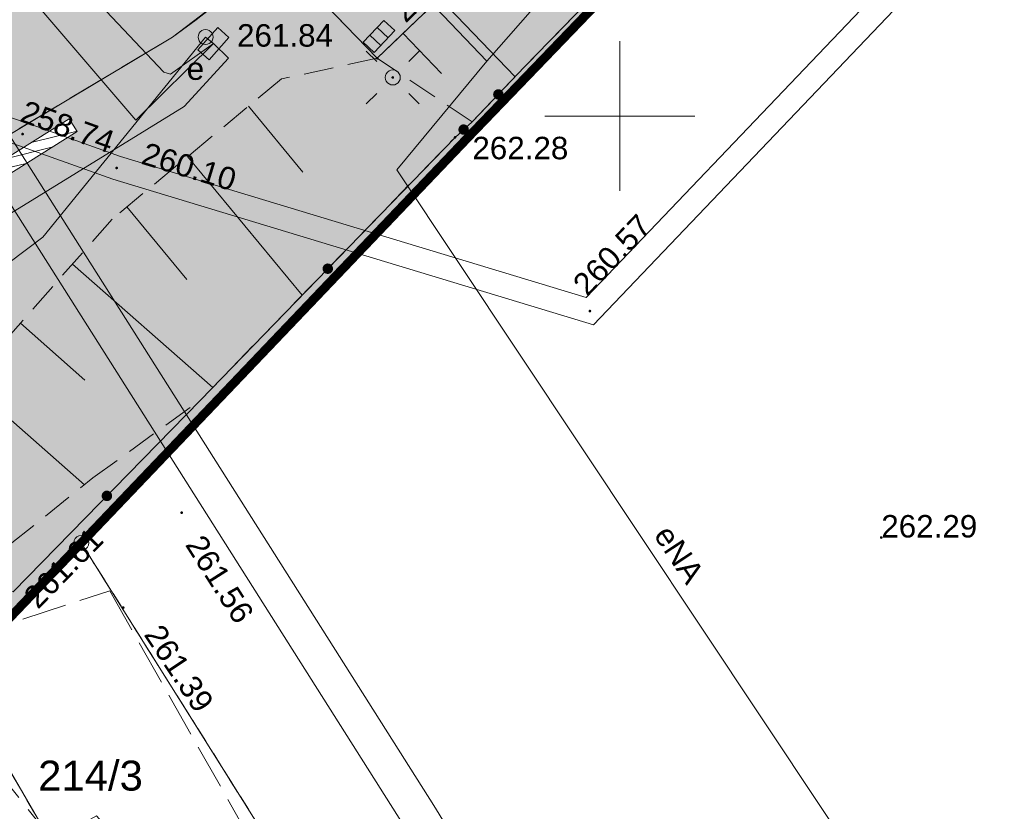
# Model space of a CAD drawing. Header units: metres. Extents: x 7427040 to 7427559, y 5541084 to 5541580.
# Tile 27 of 97: x 7427330 to 7427363, y 5541227 to 5541253. Entities that reach past the tile are written whole.
import ezdxf
from ezdxf.enums import TextEntityAlignment as Align

# ---------------------------------------------------------------- set-up
doc = ezdxf.new("R2010")
doc.units = ezdxf.units.M
doc.header["$MEASUREMENT"] = 0
for name, pattern in [('DASHED2', [0.375, 0.25, -0.125]), ('PRZER1-1', [1, 0.5, -0.5]), ('PRZER2-1', [1.5, 1, -0.5]), ('PRZER3-1', [2, 1.5, -0.5])]:
    doc.linetypes.add(name, pattern=pattern)
doc.layers.get('0').update_dxf_attribs({"color": 4})
for name, color, linetype, lineweight in [('_PZT_NAWIERZCHNIE_L', 7, 'Continuous', 13), ('A_granica terenu do wniosku o ULICP', 151, 'DASHED2', 40), ('A_mur oporowy', 2, 'Continuous', 13), ('E_gn_typ', 1, 'Continuous', 30), ('GEPPGD', 7, 'Continuous', 13), ('GESDZI', 7, 'Continuous', 13), ('GESDZI_O', 7, 'Continuous', 13), ('GESUZY', 96, 'Continuous', 13), ('GSLDSO', 7, 'Continuous', 13), ('GSLIPS', 7, 'Continuous', 30), ('GSLKOG', 7, 'Continuous', 30), ('GSLKRW', 7, 'Continuous', 30), ('GSPWPS', 7, 'Continuous', 13), ('GSPWPS_O', 7, 'Continuous', 13), ('GSSKOA', 7, 'Continuous', 13), ('GSSZSN', 7, 'Continuous', 13), ('GULEPR', 1, 'Continuous', 13), ('GULEPR_O', 1, 'Continuous', 13), ('GULWPR', 5, 'Continuous', 13), ('GUPELA', 7, 'Continuous', 13), ('GUPESE', 1, 'Continuous', 13), ('GUPESE_O', 1, 'Continuous', 13), ('GUPISN', 7, 'Continuous', 13), ('GUPKKS', 36, 'Continuous', 13), ('GUPPRZ', 7, 'Continuous', 13), ('GUPPRZ_O', 7, 'Continuous', 13), ('Ramka sekcyjna', 224, 'Continuous', 13)]:
    doc.layers.add(name, color=color, linetype=linetype, lineweight=lineweight)
doc.layers.add('A_chodniki_H', color=253, linetype='Continuous', lineweight=13, transparency=0.3)
doc.layers.add('A_tereny zielone', color=73, linetype='Continuous', lineweight=13, transparency=0.7)
doc.styles.add('Arial', font='arial.ttf')
doc.styles.add('GN_atrybuty', font='simplex.shx', dxfattribs={"width": 0.8})

# ---------------------------------------------------------------- blocks, each defined once
blk = doc.blocks.new('D_GEPPGD1_2')
at = {"lineweight": -2, "extrusion": (0, 0, -1)}
blk.add_hatch(color=0, dxfattribs=at).paths.add_polyline_path([(0, -0.045), (-0.013906, -0.042798), (-0.02645, -0.036406), (-0.036406, -0.02645), (-0.042798, -0.013906), (-0.045, 0), (-0.042798, 0.013906), (-0.036406, 0.02645), (-0.02645, 0.036406), (-0.013906, 0.042798), (0, 0.045), (0.013906, 0.042798), (0.02645, 0.036406), (0.036406, 0.02645), (0.042798, 0.013906), (0.045, 0), (0.042798, -0.013906), (0.036406, -0.02645), (0.02645, -0.036406), (0.013906, -0.042798)])
blk = doc.blocks.new('D_GEPPGD1_1')
at = {"color": 0, "lineweight": -2, "flags": 128}
blk.add_lwpolyline([(0, 0.25), (0.077254, 0.237764), (0.146946, 0.202254), (0.202254, 0.146946), (0.237764, 0.077254), (0.25, 0), (0.237764, -0.077254), (0.202254, -0.146946), (0.146946, -0.202254), (0.077254, -0.237764), (0, -0.25), (-0.077254, -0.237764), (-0.146946, -0.202254), (-0.202254, -0.146946), (-0.237764, -0.077254), (-0.25, 0), (-0.237764, 0.077254), (-0.202254, 0.146946), (-0.146946, 0.202254), (-0.077254, 0.237764), (0, 0.25)], close=True, dxfattribs=at)
blk = doc.blocks.new('D_GUPPRZ1')
at = {"lineweight": -2, "extrusion": (0, 0, -1)}
blk.add_hatch(color=0, dxfattribs=at).paths.add_polyline_path([(0, -0.045), (-0.011647, -0.043467), (-0.0225, -0.038971), (-0.03182, -0.03182), (-0.038971, -0.0225), (-0.043467, -0.011647), (-0.045, 0), (-0.043467, 0.011647), (-0.038971, 0.0225), (-0.03182, 0.03182), (-0.0225, 0.038971), (-0.011647, 0.043467), (0, 0.045), (0.011647, 0.043467), (0.0225, 0.038971), (0.03182, 0.03182), (0.038971, 0.0225), (0.043467, 0.011647), (0.045, 0), (0.043467, -0.011647), (0.038971, -0.0225), (0.03182, -0.03182), (0.0225, -0.038971), (0.011647, -0.043467)])
blk = doc.blocks.new('D_GUPESE1')
at = {"color": 0, "lineweight": -2, "flags": 128}
blk.add_lwpolyline([(-0.5, -0.25), (-0.5, 0.25), (0.5, 0.25), (0.5, -0.25), (-0.5, -0.25)], close=True, dxfattribs=at)
blk = doc.blocks.new('D_GUPKKS1')
at = {"color": 0, "lineweight": -2, "flags": 128}
blk.add_lwpolyline([(0.5, -0.25), (-0.5, -0.25), (-0.5, 0.25), (0.5, 0.25), (0.5, -0.25)], close=True, dxfattribs=at)
for points in [[(-0.175, -0.25), (-0.175, 0.25)], [(0.175, -0.25), (0.175, 0.25)]]:
    blk.add_lwpolyline(points, dxfattribs=at)
blk = doc.blocks.new('D_GSPWPS1')
at = {"lineweight": -2, "extrusion": (0, 0, -1)}
blk.add_hatch(color=0, dxfattribs=at).paths.add_polyline_path([(0, -0.045), (-0.011647, -0.043467), (-0.0225, -0.038971), (-0.03182, -0.03182), (-0.038971, -0.0225), (-0.043467, -0.011647), (-0.045, 0), (-0.043467, 0.011647), (-0.038971, 0.0225), (-0.03182, 0.03182), (-0.0225, 0.038971), (-0.011647, 0.043467), (0, 0.045), (0.011647, 0.043467), (0.0225, 0.038971), (0.03182, 0.03182), (0.038971, 0.0225), (0.043467, 0.011647), (0.045, 0), (0.043467, -0.011647), (0.038971, -0.0225), (0.03182, -0.03182), (0.0225, -0.038971), (0.011647, -0.043467)])
blk = doc.blocks.new('D_GUPISN1')
at = {"color": 0, "lineweight": -2, "flags": 128}
blk.add_lwpolyline([(0, 0.25), (0.064705, 0.241481), (0.125, 0.216506), (0.176777, 0.176777), (0.216506, 0.125), (0.241481, 0.064705), (0.25, 0), (0.241481, -0.064705), (0.216506, -0.125), (0.176777, -0.176777), (0.125, -0.216506), (0.064705, -0.241481), (0, -0.25), (-0.064705, -0.241481), (-0.125, -0.216506), (-0.176777, -0.176777), (-0.216506, -0.125), (-0.241481, -0.064705), (-0.25, 0), (-0.241481, 0.064705), (-0.216506, 0.125), (-0.176777, 0.176777), (-0.125, 0.216506), (-0.064705, 0.241481), (0, 0.25)], close=True, dxfattribs=at)
blk = doc.blocks.new('D_GUPELA2')
at = {"lineweight": -2}
blk.add_hatch(color=0, dxfattribs=at).paths.add_polyline_path([(0.002013, -0.044955), (-0.00982, -0.043916), (-0.020466, -0.040077), (-0.029541, -0.033946), (-0.036867, -0.025804), (-0.04187, -0.01649), (-0.04461, -0.005909), (-0.044532, 0.006476), (-0.041285, 0.017903), (-0.034764, 0.028574), (-0.024479, 0.03776), (-0.013449, 0.042943), (-0.001087, 0.044987), (0.011881, 0.043403), (0.021281, 0.03965), (0.030065, 0.033482), (0.038133, 0.023893), (0.043117, 0.012881), (0.044986, 0.001113), (0.044323, -0.007777), (0.040557, -0.019497), (0.033417, -0.030138), (0.024849, -0.037517), (0.013788, -0.042836)])
at = {"color": 0, "lineweight": -2, "flags": 128}
for points in [[(-0.883883, 0.883883), (-0.53033, 0.53033)], [(0.883883, 0.883883), (0.53033, 0.53033)], [(-0.883883, -0.883883), (-0.53033, -0.53033)], [(0.883883, -0.883883), (0.53033, -0.53033)]]:
    blk.add_lwpolyline(points, dxfattribs=at)
blk = doc.blocks.new('D_GUPELA1')
at = {"color": 0, "lineweight": -2, "flags": 128}
blk.add_lwpolyline([(0, 0.25), (0.064705, 0.241481), (0.125, 0.216506), (0.176777, 0.176777), (0.216506, 0.125), (0.241481, 0.064705), (0.25, 0), (0.241481, -0.064705), (0.216506, -0.125), (0.176777, -0.176777), (0.125, -0.216506), (0.064705, -0.241481), (0, -0.25), (-0.064705, -0.241481), (-0.125, -0.216506), (-0.176777, -0.176777), (-0.216506, -0.125), (-0.241481, -0.064705), (-0.25, 0), (-0.241481, 0.064705), (-0.216506, 0.125), (-0.176777, 0.176777), (-0.125, 0.216506), (-0.064705, 0.241481), (0, 0.25)], close=True, dxfattribs=at)
blk = doc.blocks.new('D_GSLDSO2')
at = {"color": 0, "lineweight": -2, "flags": 128}
blk.add_lwpolyline([(0, 0.25), (0, -0.25)], dxfattribs=at)
blk = doc.blocks.new('D_KOLO')
at = {"lineweight": -2, "extrusion": (0, 0, -1)}
blk.add_hatch(color=0, dxfattribs=at).paths.add_polyline_path([(0, -0.175), (-0.045293, -0.169037), (-0.0875, -0.151554), (-0.123744, -0.123744), (-0.151554, -0.0875), (-0.169037, -0.045293), (-0.175, 0), (-0.169037, 0.045293), (-0.151554, 0.0875), (-0.123744, 0.123744), (-0.0875, 0.151554), (-0.045293, 0.169037), (0, 0.175), (0.045293, 0.169037), (0.0875, 0.151554), (0.123744, 0.123744), (0.151554, 0.0875), (0.169037, 0.045293), (0.175, 0), (0.169037, -0.045293), (0.151554, -0.0875), (0.123744, -0.123744), (0.0875, -0.151554), (0.045293, -0.169037)])
blk = doc.blocks.new('SIT-G1 BOISKO')
at = {"layer": 'GESDZI', "color": 252, "linetype": 'Continuous', "lineweight": 13, "flags": 128}
for points in [[(7427365.33, 5541270.24), (7427360.53, 5541265.49), (7427345.01, 5541249.37), (7427332.02, 5541235.75), (7427327.9, 5541231.44), (7427324.78, 5541228.21), (7427320.15, 5541236.27), (7427305.53, 5541250.41), (7427281.57, 5541272.99), (7427247.55, 5541303.23), (7427241.97, 5541307.49), (7427230.33, 5541315.24)], [(7427356.406, 5541206.652), (7427349.99, 5541207.1), (7427332.02, 5541235.75), (7427345.01, 5541249.37), (7427360.53, 5541265.49), (7427368.93, 5541264.13), (7427378.25, 5541262.62), (7427394.29, 5541260.57), (7427405.887, 5541259.69)]]:
    blk.add_lwpolyline(points, dxfattribs=at)
for points in [[(7427327.9, 5541231.44), (7427332.02, 5541235.75), (7427349.99, 5541207.1), (7427341.49, 5541207.68), (7427329.2, 5541228.89), (7427327.9, 5541231.44)], [(7427324.78, 5541228.21), (7427327.9, 5541231.44), (7427329.2, 5541228.89), (7427341.49, 5541207.68), (7427335.43, 5541208.11), (7427324.78, 5541228.21)]]:
    blk.add_lwpolyline(points, close=True, dxfattribs=at)
at = {"layer": 'GESUZY', "color": 96, "linetype": 'PRZER1-1', "lineweight": 13}
for points in [[(7427324.78, 5541228.21), (7427320.15, 5541236.27), (7427305.53, 5541250.41), (7427281.57, 5541272.99), (7427273.39, 5541280.26), (7427354.64, 5541356.58), (7427358.58, 5541352.7), (7427361.29, 5541350.08), (7427363.62, 5541347.81), (7427366.52, 5541345.04), (7427374.21, 5541337.71), (7427378.19, 5541333.92), (7427396.7, 5541315.71), (7427402.05, 5541310.46), (7427383.24, 5541290.03), (7427367.48, 5541272.62), (7427365.33, 5541270.24), (7427360.53, 5541265.49), (7427345.01, 5541249.37), (7427332.02, 5541235.75), (7427327.9, 5541231.44), (7427324.78, 5541228.21)], [(7427349.99, 5541207.1), (7427341.49, 5541207.68), (7427329.2, 5541228.89), (7427327.9, 5541231.44), (7427332.02, 5541235.75), (7427349.99, 5541207.1)], [(7427327.9, 5541231.44), (7427329.2, 5541228.89), (7427341.49, 5541207.68), (7427335.43, 5541208.11), (7427324.78, 5541228.21), (7427327.9, 5541231.44)]]:
    blk.add_lwpolyline(points, close=True, dxfattribs=at)
blk.add_lwpolyline([(7427356.406, 5541206.652), (7427349.99, 5541207.1), (7427332.02, 5541235.75), (7427345.01, 5541249.37), (7427360.53, 5541265.49), (7427368.93, 5541264.13), (7427378.25, 5541262.62), (7427394.29, 5541260.57), (7427405.887, 5541259.69)], dxfattribs=at)
at = {"layer": 'GSLDSO', "color": 252, "linetype": 'Continuous', "lineweight": 13, "flags": 128}
for points in [[(7427326.352, 5541237.954), (7427322.013, 5541242.346), (7427326.796, 5541246.889), (7427331.617, 5541249.912)], [(7427326.708, 5541238.306), (7427322.727, 5541242.334), (7427327.104, 5541246.491), (7427331.883, 5541249.488)]]:
    blk.add_lwpolyline(points, dxfattribs=at)
at = {"layer": 'GSLIPS', "color": 252, "linetype": 'PRZER1-1', "lineweight": 13}
blk.add_lwpolyline([(7427325.3, 5541233.14), (7427332.13, 5541224.46)], dxfattribs=at)
at = {"layer": 'GSLKOG', "color": 252, "linetype": 'Continuous', "lineweight": 13, "flags": 128}
blk.add_lwpolyline([(7427266.44, 5541288.58), (7427277.84, 5541278.38), (7427296.06, 5541262.04), (7427308.06, 5541251.31), (7427314.6, 5541245.38), (7427316.29, 5541244), (7427319.78, 5541240.88), (7427327.26, 5541234.36), (7427329.75, 5541234.12), (7427336, 5541240.52), (7427344.5, 5541249.29), (7427345.07, 5541249.81), (7427346.82, 5541251.64), (7427354.76, 5541259.81), (7427355.77, 5541260.97), (7427366.55, 5541272.09), (7427367.5, 5541273.13), (7427373.53, 5541279.81), (7427385.65, 5541293.27), (7427401.54, 5541310.36), (7427396.09, 5541315.77), (7427385, 5541326.69), (7427374.15, 5541337.32)], dxfattribs=at)
at = {"layer": 'GSLKRW', "color": 252, "linetype": 'Continuous', "lineweight": 13, "flags": 128}
blk.add_lwpolyline([(7427319.36, 5541234.38), (7427319.76, 5541234.74), (7427318.65, 5541236.69), (7427318.49, 5541238.43), (7427319.15, 5541240.43), (7427320.48, 5541241.81), (7427325.43, 5541246.53), (7427326.5, 5541247.52), (7427335.07, 5541252.64), (7427335.86, 5541253.22), (7427336.85, 5541254), (7427338.44, 5541255.52), (7427341.9, 5541251.93), (7427352.26, 5541261.86), (7427350.51, 5541263.66), (7427364.25, 5541276.73)], dxfattribs=at)
at = {"layer": 'GSSKOA', "color": 252, "linetype": 'PRZER3-1', "lineweight": 13}
blk.add_lwpolyline([(7427318.65, 5541236.69), (7427318.49, 5541238.43), (7427319.15, 5541240.43), (7427320.48, 5541241.81), (7427325.43, 5541246.53), (7427326.5, 5541247.52), (7427335.07, 5541252.64), (7427335.86, 5541253.22), (7427336.85, 5541254), (7427338.44, 5541255.52), (7427341.9, 5541251.93), (7427352.26, 5541261.86), (7427350.51, 5541263.66), (7427348.81, 5541265.5)], dxfattribs=at)
blk.add_lwpolyline([(7427319.36, 5541234.38), (7427319.76, 5541234.74), (7427324.64, 5541231.91), (7427326.27, 5541231.96), (7427332.97, 5541234.15), (7427342.4, 5541217.48), (7427350.11, 5541203.78), (7427348.07, 5541202.15), (7427336.7, 5541221.8), (7427332.53, 5541226.64), (7427328.96, 5541224.68), (7427326.64, 5541228.41), (7427324.09, 5541228.53), (7427319.36, 5541234.38)], close=True, dxfattribs=at)
at = {"layer": 'GSSZSN', "color": 252, "linetype": 'PRZER2-1', "lineweight": 13}
for points in [[(7427341.9, 5541251.93), (7427352.26, 5541261.86), (7427354.76, 5541259.81), (7427346.82, 5541251.64), (7427345.07, 5541249.81), (7427341.9, 5541251.93)], [(7427341.9, 5541251.93), (7427338.7, 5541251.24), (7427333.05, 5541246.56), (7427328.02, 5541240.85), (7427326.71, 5541238.28), (7427326.99, 5541236.83), (7427325.18, 5541236.86), (7427327.84, 5541234.8), (7427329.65, 5541235.71), (7427332.41, 5541237.92), (7427336, 5541240.52), (7427344.5, 5541249.29), (7427345.07, 5541249.81), (7427341.9, 5541251.93)]]:
    blk.add_lwpolyline(points, close=True, dxfattribs=at)
at = {"layer": 'GSSZSN', "color": 252, "linetype": 'Continuous', "lineweight": 13, "flags": 128}
for points in [[(7427343.996, 5541253.939), (7427346.511, 5541251.316)], [(7427342.763, 5541252.757), (7427344.046, 5541251.419)], [(7427337.599, 5541250.328), (7427339.42, 5541248.128)], [(7427335.57, 5541248.647), (7427339.398, 5541244.026)], [(7427333.541, 5541246.966), (7427335.547, 5541244.544)], [(7427331.729, 5541245.061), (7427336.407, 5541240.94)], [(7427329.988, 5541243.084), (7427332.143, 5541241.186)], [(7427328.246, 5541241.107), (7427332.124, 5541237.691)]]:
    blk.add_lwpolyline(points, dxfattribs=at)
at = {"layer": 'GULEPR', "color": 1, "linetype": 'Continuous', "lineweight": 13, "flags": 128}
for points in [[(7427409.66, 5541329.78), (7427397.89, 5541314), (7427395.75, 5541309.02), (7427378.78, 5541289.01), (7427369.23, 5541278.27), (7427364.75, 5541273.69), (7427345.56, 5541251.83)], [(7427336.43, 5541252.42), (7427335, 5541251.4), (7427334.78, 5541251.47), (7427326.13, 5541260.62), (7427321.76, 5541266.32), (7427318.43, 5541269.98), (7427301.85, 5541287.37), (7427292.91, 5541296.63), (7427289.84, 5541299.66), (7427287.93, 5541300.83), (7427285.96, 5541300.97), (7427277.68, 5541297.5), (7427277.18, 5541297.62), (7427274.8, 5541299.9), (7427274, 5541300.05), (7427273.38, 5541299.75)], [(7427336.43, 5541252.42), (7427333.84, 5541249.86), (7427324.95, 5541260.24), (7427320.46, 5541265.43), (7427319.36, 5541266.71), (7427299.22, 5541278.1)], [(7427345.56, 5541251.83), (7427339.74, 5541257.93)], [(7427336.17, 5541252.64), (7427336.43, 5541252.42), (7427336.94, 5541251.93), (7427335.45, 5541250.32), (7427327.01, 5541245.12), (7427324.5, 5541243.92), (7427320.39, 5541240.84)], [(7427325.64, 5541243.73), (7427328.41, 5541244.21), (7427330.74, 5541245.96), (7427336.17, 5541252.64)], [(7427361.53, 5541219.43), (7427360.88, 5541220.33), (7427360.86, 5541220.69), (7427342.56, 5541248.21), (7427345.56, 5541251.83)]]:
    blk.add_lwpolyline(points, dxfattribs=at)
at = {"layer": 'GULWPR', "color": 5, "linetype": 'Continuous', "lineweight": 13, "flags": 128}
for points in [[(7427355.541, 5541205.724), (7427350.27, 5541214.134), (7427342.771, 5541226.342), (7427324.674, 5541254.927), (7427317.263, 5541263.871), (7427287.688, 5541297.811), (7427306.199, 5541315.228), (7427323.568, 5541331.476), (7427342.714, 5541349.773), (7427348.614, 5541356.015), (7427365.267, 5541367.862), (7427380.522, 5541378.251)], [(7427356.388, 5541206.632), (7427351.29, 5541214.766), (7427343.789, 5541226.978), (7427325.646, 5541255.633), (7427318.177, 5541264.649), (7427289.352, 5541297.729), (7427307.021, 5541314.352), (7427324.392, 5541330.604), (7427343.566, 5541348.927), (7427349.406, 5541355.105), (7427365.953, 5541366.878), (7427381.45, 5541377.432)], [(7427214.241, 5541289.419), (7427218.173, 5541293.198), (7427224.562, 5541299.348), (7427237.309, 5541311.72), (7427241.509, 5541310.954), (7427286.242, 5541272.332), (7427300.075, 5541260.282), (7427319.751, 5541253.298), (7427326.827, 5541250.899), (7427330.191, 5541249.778), (7427333.326, 5541248.65), (7427348.88, 5541243.944), (7427373.553, 5541269.8), (7427376.071, 5541271.443), (7427397.668, 5541272.639), (7427419.077, 5541273.829)], [(7427214.826, 5541288.872), (7427218.727, 5541292.622), (7427225.118, 5541298.772), (7427237.571, 5541310.86), (7427241.151, 5541310.206), (7427285.718, 5541271.728), (7427299.665, 5541259.578), (7427319.489, 5541252.542), (7427326.573, 5541250.141), (7427329.929, 5541249.022), (7427333.074, 5541247.89), (7427349.12, 5541243.036), (7427374.067, 5541269.18), (7427376.329, 5541270.657), (7427397.712, 5541271.841), (7427418.289, 5541272.984)]]:
    blk.add_lwpolyline(points, dxfattribs=at)
at = {"layer": 'Ramka sekcyjna', "color": 252, "linetype": 'Continuous', "lineweight": 13, "flags": 128}
for points in [[(7427350, 5541250), (7427350, 5541252.5)], [(7427352.5, 5541250), (7427347.5, 5541250)], [(7427352.5, 5541250), (7427347.5, 5541250)], [(7427350, 5541250), (7427350, 5541247.5)]]:
    blk.add_lwpolyline(points, dxfattribs=at)
at = {"layer": 'GEPPGD', "color": 7, "linetype": 'Continuous', "lineweight": 13}
for name, p in [('D_GEPPGD1_2', (7427345.01, 5541249.37)), ('D_GEPPGD1_1', (7427332.02, 5541235.75))]:
    blk.add_blockref(name, p, dxfattribs=at)
at = {"layer": 'GSLDSO', "color": 7, "linetype": 'Continuous', "lineweight": 13, "rotation": 32.09113922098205}
blk.add_blockref('D_GSLDSO2', (7427331.75, 5541249.7), dxfattribs=at)
at = {"layer": 'GSLKOG', "color": 7, "linetype": 'Continuous', "lineweight": 13}
for p, rotation in [((7427345.945, 5541250.725), 46.2801395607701), ((7427345.945, 5541250.725), 46.2801395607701), ((7427344.785, 5541249.55), 42.37359432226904), ((7427344.785, 5541249.55), 42.37359432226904), ((7427340.25, 5541244.905), 45.8956919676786), ((7427340.25, 5541244.905), 45.8956919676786), ((7427332.875, 5541237.32), 45.67936475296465), ((7427332.875, 5541237.32), 45.67936475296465)]:
    blk.add_blockref('D_KOLO', p, dxfattribs=dict(at, rotation=rotation))
at = {"layer": 'GSPWPS', "color": 7, "linetype": 'Continuous', "lineweight": 13}
for p in [(7427341.9, 5541251.93), (7427344.5, 5541249.29), (7427335.37, 5541236.76), (7427358.73, 5541235.93), (7427333.42, 5541233.59)]:
    blk.add_blockref('D_GSPWPS1', p, dxfattribs=at)
at = {"layer": 'GUPELA', "color": 7, "linetype": 'Continuous', "lineweight": 13}
for name in ['D_GUPELA2', 'D_GUPELA1']:
    blk.add_blockref(name, (7427342.42, 5541251.29), dxfattribs=at)
at = {"layer": 'GUPESE', "color": 1, "linetype": 'Continuous', "lineweight": 13, "rotation": 48.419774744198}
blk.add_blockref('D_GUPESE1', (7427336.43, 5541252.42), dxfattribs=at)
at = {"layer": 'GUPISN', "color": 7, "linetype": 'Continuous', "lineweight": 13}
blk.add_blockref('D_GUPISN1', (7427336.17, 5541252.64), dxfattribs=at)
at = {"layer": 'GUPKKS', "color": 36, "linetype": 'Continuous', "lineweight": 13, "rotation": 47.01439502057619}
blk.add_blockref('D_GUPKKS1', (7427341.96, 5541252.66), dxfattribs=at)
at = {"layer": 'GUPPRZ', "color": 5, "linetype": 'Continuous', "lineweight": 13}
for p in [(7427330.06, 5541249.4), (7427333.2, 5541248.27), (7427349, 5541243.49)]:
    blk.add_blockref('D_GUPPRZ1', p, dxfattribs=at)
at = {"layer": 'GESDZI_O', "color": 252, "linetype": 'Continuous', "lineweight": 13, "style": 'Arial'}
blk.add_text('214/3', height=1, dxfattribs=at).set_placement((7427330.58, 5541227.48))
at = {"layer": 'GSPWPS_O', "color": 252, "linetype": 'Continuous', "lineweight": 13, "style": 'Arial'}
for s, rotation, p in [('263.13', 43.9939, (7427342.847, 5541253.084)), ('261.61', 45.6794, (7427330.571, 5541233.509)), ('261.56', 302.4473, (7427335.47, 5541235.69)), ('261.39', 303.5048, (7427334.09, 5541232.69))]:
    blk.add_text(s, height=0.75, rotation=rotation, dxfattribs=at).set_placement(p)
for s, p in [('262.28', (7427345.077, 5541248.559)), ('262.29', (7427358.73, 5541235.93))]:
    blk.add_text(s, height=0.75, dxfattribs=at).set_placement(p)
at = {"layer": 'GULEPR_O', "color": 1, "linetype": 'Continuous', "lineweight": 13, "style": 'Arial'}
blk.add_text('eNA', height=0.75, rotation=303.5032, dxfattribs=at).set_placement((7427351.11, 5541236.01))
at = {"layer": 'GUPESE_O', "color": 1, "linetype": 'Continuous', "lineweight": 13, "style": 'Arial'}
blk.add_text('e', height=0.75, dxfattribs=at).set_placement((7427335.54, 5541251.21))
at = {"layer": 'GUPPRZ_O', "color": 36, "linetype": 'Continuous', "lineweight": 13, "style": 'Arial'}
blk.add_text('261.84', height=0.75, dxfattribs=at).set_placement((7427337.22, 5541252.32))
at = {"layer": 'GUPPRZ_O', "color": 5, "linetype": 'Continuous', "lineweight": 13, "style": 'Arial'}
for s, rotation, p in [('258.74', 340.1328, (7427329.93, 5541249.84)), ('260.10', 343.1351, (7427333.98, 5541248.42)), ('260.57', 46.353, (7427348.91, 5541243.95))]:
    blk.add_text(s, height=0.75, rotation=rotation, dxfattribs=at).set_placement(p)
blk = doc.blocks.new('PZT 1 BOISKO')
at = {"layer": 'A_chodniki_H'}
h = blk.add_hatch(dxfattribs=at)
h.set_pattern_fill('GENERAL_HEXAGON', color=256, pattern_type=2)
h.set_pattern_definition([(258.63756, (7427116.40293, 5541359.69487), (0.31839488, -0.0639825), [0.1875, -0.375]), (18.63756, (7427116.40293, 5541359.69487), (-0.10378698, 0.3077293), [0.1875, -0.375]), (318.63756, (7427116.366, 5541359.51105), (0.2146079, 0.2437468), [0.1875, -0.375])])
h.paths.add_polyline_path([(7427312.886, 5541243.296), (7427318.546, 5541237.821), (7427318.49, 5541238.43), (7427319.15, 5541240.43), (7427320.48, 5541241.81), (7427326.5, 5541247.52), (7427335.07, 5541252.64), (7427336.85, 5541254), (7427338.44, 5541255.52), (7427341.9, 5541251.93), (7427352.26, 5541261.86), (7427350.51, 5541263.66), (7427364.25, 5541276.73), (7427384.85, 5541296.39), (7427386.58, 5541294.57), (7427400.33, 5541309.31), (7427386.39, 5541323.91), (7427384.86, 5541322.51), (7427383.48, 5541321.65), (7427381.81, 5541321.37), (7427380.25, 5541322.03), (7427379.36, 5541322.8), (7427365.08, 5541337.79), (7427363.83, 5541336.54), (7427352.19, 5541348.62), (7427344.66, 5541341.63), (7427333.96, 5541352.05), (7427333.2, 5541352.27), (7427330.14, 5541355.32), (7427329.45, 5541354.65), (7427313.14, 5541370.37), (7427299.43, 5541383.63), (7427279.18, 5541403.15), (7427279.16, 5541407.3), (7427277.41, 5541408.96), (7427269.89, 5541416.27), (7427269.12, 5541416.97), (7427261.75, 5541424.2), (7427262.8, 5541425.24), (7427270.14, 5541432.76), (7427260.46, 5541442.38), (7427263.413, 5541444.916), (7427262.182, 5541446.098), (7427261.31, 5541446.04), (7427254.6, 5541451.9), (7427253.84, 5541451.05), (7427260.89, 5541444.87), (7427250.46, 5541432.98), (7427243.069, 5541439.459), (7427239.97, 5541435.86), (7427241.49, 5541434.47), (7427237.09, 5541433.1), (7427215.39, 5541410.29), (7427203.65, 5541398.59), (7427179.98, 5541375.21), (7427179.64, 5541375.47), (7427174.622, 5541370.425), (7427172.66, 5541368.39), (7427177.975, 5541362.933), (7427178.93, 5541363.93), (7427180.22, 5541365.25), (7427182.35, 5541363.35), (7427184.913, 5541361.02), (7427189.686, 5541356.68), (7427192.59, 5541354.04), (7427194.13, 5541352.7), (7427200.71, 5541346.78), (7427205.99, 5541352.83), (7427189.68, 5541367.45), (7427190.38, 5541368.24), (7427189.77, 5541369.07), (7427188.92, 5541368.13), (7427184.92, 5541371.82), (7427184.71, 5541375.16), (7427186.78, 5541377.78), (7427205.72, 5541396.49), (7427217.81, 5541408.93), (7427235.67, 5541427.08), (7427241.49, 5541428.41), (7427249.5, 5541429.45), (7427248.26, 5541428.16), (7427251.32, 5541425.57), (7427252.19, 5541426.68), (7427250.75, 5541427.87), (7427251.26, 5541428.48), (7427255.82, 5541428.46), (7427262.97, 5541421.54), (7427277.72, 5541407.27), (7427277.779, 5541403.101), (7427298.73, 5541382.85), (7427312.44, 5541369.59), (7427328.68, 5541353.98), (7427342.95, 5541340.01), (7427298.49, 5541297.32), (7427325.08, 5541269.7), (7427323.12, 5541267.86), (7427330.09, 5541260.41), (7427328.58, 5541258.61), (7427322.112, 5541252.376), (7427321.745, 5541252.036), (7427321.378, 5541251.695), (7427321.012, 5541251.355), (7427317.72, 5541248.3), (7427319.57, 5541246.44), (7427330.31, 5541256.89), (7427333.96, 5541260.42), (7427335.79, 5541258.5), (7427333.98, 5541256.76), (7427324.47, 5541250.91), (7427323.95, 5541250.54), (7427319.57, 5541246.44), (7427319.57, 5541246.44), (7427317.84, 5541244.85), (7427316.18, 5541243.72), (7427314.75, 5541243.25)])
h.paths.add_polyline_path([(7427348.56, 5541343.21), (7427374.12, 5541316.56), (7427373.58, 5541316.05), (7427373.09, 5541316.57), (7427371.44, 5541315.01), (7427371.94, 5541314.48), (7427371.41, 5541313.98), (7427370.92, 5541314.51), (7427369.27, 5541312.95), (7427371.954, 5541310.144), (7427376.93, 5541304.94), (7427337.53, 5541267.44), (7427337.19, 5541267.77), (7427339.16, 5541269.65), (7427331.87, 5541277.15), (7427330.23, 5541275.6), (7427330.76, 5541275.04), (7427330.229, 5541274.539), (7427329.71, 5541275.09), (7427328.06, 5541273.52), (7427328.58, 5541272.97), (7427328.05, 5541272.46), (7427327.53, 5541273.01), (7427325.88, 5541271.45), (7427326.42, 5541270.89), (7427325.87, 5541270.38), (7427300.32, 5541297.07), (7427300.86, 5541297.58), (7427301.361, 5541297.051), (7427303.061, 5541298.659), (7427302.531, 5541299.221), (7427303.049, 5541299.711), (7427303.57, 5541299.16), (7427305.22, 5541300.73), (7427304.69, 5541301.3), (7427305.2, 5541301.78), (7427305.72, 5541301.23), (7427307.37, 5541302.8), (7427306.85, 5541303.36), (7427307.37, 5541303.85), (7427307.88, 5541303.31), (7427309.56, 5541304.89), (7427309.02, 5541305.45), (7427309.55, 5541305.95), (7427310.09, 5541305.39), (7427311.73, 5541306.95), (7427311.18, 5541307.52), (7427311.71, 5541308.03), (7427312.26, 5541307.45), (7427313.89, 5541309), (7427313.36, 5541309.56), (7427313.89, 5541310.06), (7427314.41, 5541309.51), (7427316.06, 5541311.08), (7427315.53, 5541311.64), (7427316.06, 5541312.15), (7427316.58, 5541311.6), (7427318.22, 5541313.16), (7427317.7, 5541313.72), (7427318.22, 5541314.22), (7427318.75, 5541313.66), (7427320.41, 5541315.24), (7427319.88, 5541315.8), (7427320.4, 5541316.29), (7427320.92, 5541315.74), (7427322.56, 5541317.29), (7427322.02, 5541317.85), (7427322.56, 5541318.36), (7427323.08, 5541317.81), (7427324.73, 5541319.37), (7427324.21, 5541319.92), (7427324.73, 5541320.42), (7427325.25, 5541319.87), (7427326.9, 5541321.44), (7427326.37, 5541322), (7427326.9, 5541322.51), (7427327.43, 5541321.95), (7427329.07, 5541323.51), (7427328.54, 5541324.08), (7427329.06, 5541324.58), (7427329.59, 5541324.03), (7427331.23, 5541325.59), (7427330.7, 5541326.14), (7427331.23, 5541326.64), (7427331.75, 5541326.1), (7427333.39, 5541327.65), (7427332.86, 5541328.2), (7427333.4, 5541328.71), (7427333.92, 5541328.17), (7427335.55, 5541329.71), (7427335.02, 5541330.26), (7427335.55, 5541330.76), (7427336.07, 5541330.21), (7427337.73, 5541331.79), (7427337.2, 5541332.35), (7427337.73, 5541332.84), (7427338.25, 5541332.29), (7427339.88, 5541333.85), (7427339.36, 5541334.4), (7427339.88, 5541334.9), (7427340.39, 5541334.36), (7427342.06, 5541335.94), (7427341.54, 5541336.49), (7427342.05, 5541336.97), (7427342.56, 5541336.43), (7427344.22, 5541338), (7427343.69, 5541338.56), (7427344.21, 5541339.06), (7427344.73, 5541338.52), (7427346.38, 5541340.08), (7427345.85, 5541340.64), (7427346.38, 5541341.14), (7427346.91, 5541340.59), (7427348.55, 5541342.14), (7427348.02, 5541342.7)], flags=16)
h.paths.add_polyline_path([(7427351.57, 5541345.94), (7427362.15, 5541334.94), (7427360.65, 5541333.528), (7427359.66, 5541332.72), (7427349.201, 5541343.629)], flags=16)
h.paths.add_polyline_path([(7427367.98, 5541328.49), (7427369.23, 5541327.62), (7427376.47, 5541320.1), (7427377.44, 5541318.27), (7427377.4, 5541316.06), (7427376.82, 5541314.84), (7427376.01, 5541315.63), (7427373.453, 5541318.311), (7427370.115, 5541321.81), (7427364.079, 5541328.138), (7427365.353, 5541328.772)], flags=16)
at = {"layer": 'A_mur oporowy'}
h = blk.add_hatch(dxfattribs=at)
h.set_pattern_fill('ANSI31', color=256, pattern_type=2)
h.set_pattern_definition([(13.80393, (7427116.40293, 5541359.69487), (-0.0757555, 0.30832994), [])])
h.paths.add_polyline_path([(7427327.104, 5541246.491), (7427331.883, 5541249.488), (7427331.617, 5541249.912), (7427326.796, 5541246.889), (7427322.013, 5541242.346), (7427326.352, 5541237.954), (7427326.708, 5541238.306), (7427322.727, 5541242.334)])
at = {"layer": 'A_tereny zielone'}
h = blk.add_hatch(color=256, dxfattribs=at)
h.paths.add_polyline_path([(7427324.78, 5541228.21), (7427320.15, 5541236.27), (7427318.546, 5541237.821), (7427318.49, 5541238.43), (7427319.15, 5541240.43), (7427320.48, 5541241.81), (7427326.5, 5541247.52), (7427335.07, 5541252.64), (7427336.85, 5541254), (7427338.44, 5541255.52), (7427341.9, 5541251.93), (7427352.26, 5541261.86), (7427350.51, 5541263.66), (7427364.25, 5541276.73), (7427384.85, 5541296.39), (7427386.58, 5541294.57), (7427400.33, 5541309.31), (7427386.39, 5541323.91), (7427384.86, 5541322.51), (7427383.48, 5541321.65), (7427381.81, 5541321.37), (7427380.25, 5541322.03), (7427379.36, 5541322.8), (7427365.08, 5541337.79), (7427363.83, 5541336.54), (7427352.19, 5541348.62), (7427344.66, 5541341.63), (7427333.96, 5541352.05), (7427333.2, 5541352.27), (7427330.14, 5541355.32), (7427329.45, 5541354.65), (7427313.14, 5541370.37), (7427299.43, 5541383.63), (7427279.18, 5541403.15), (7427279.16, 5541407.3), (7427277.41, 5541408.96), (7427269.89, 5541416.27), (7427269.12, 5541416.97), (7427261.75, 5541424.2), (7427262.8, 5541425.24), (7427270.14, 5541432.76), (7427260.46, 5541442.38), (7427263.413, 5541444.916), (7427268.91, 5541439.64), (7427269.612, 5541438.962), (7427267.81, 5541437.12), (7427268.24, 5541436.7), (7427270.47, 5541434.69), (7427272.179, 5541436.459), (7427282.328, 5541426.581), (7427280.89, 5541425.01), (7427283.3, 5541422.5), (7427284.71, 5541421.28), (7427286.228, 5541422.83), (7427296.48, 5541413.08), (7427315.34, 5541394.75), (7427334.14, 5541376.5), (7427348.33, 5541362.8), (7427358.58, 5541352.7), (7427361.29, 5541350.08), (7427363.62, 5541347.81), (7427366.52, 5541345.04), (7427373.099, 5541338.769), (7427371.84, 5541337.44), (7427372.92, 5541336.41), (7427374.211, 5541337.709), (7427378.19, 5541333.92), (7427396.7, 5541315.71), (7427402.05, 5541310.46), (7427383.24, 5541290.03), (7427367.48, 5541272.62), (7427365.33, 5541270.24), (7427360.53, 5541265.49), (7427345.01, 5541249.37), (7427332.02, 5541235.75), (7427327.9, 5541231.44)])
h.paths.add_polyline_path([(7427329.43, 5541355.16), (7427321.278, 5541363.03), (7427312.899, 5541371.129), (7427323.217, 5541381.812), (7427339.74, 5541365.82)], flags=16)
h.paths.add_polyline_path([(7427333.7, 5541353.99), (7427331.59, 5541356.15), (7427335.31, 5541359.75), (7427337.42, 5541357.48)], flags=16)
h.paths.add_polyline_path([(7427326.352, 5541237.954), (7427322.013, 5541242.346), (7427326.796, 5541246.889), (7427331.617, 5541249.912), (7427331.883, 5541249.488), (7427327.104, 5541246.491), (7427322.727, 5541242.334), (7427326.708, 5541238.306)], flags=16)
h.paths.add_polyline_path([(7427326.903, 5541233.524), (7427319.234, 5541240.333), (7427319.566, 5541240.707), (7427326.877, 5541234.216), (7427326.99, 5541234.334), (7427327.35, 5541233.986)], flags=16)
at = {"layer": '_PZT_NAWIERZCHNIE_L', "flags": 128}
for points in [[(7427364.25, 5541276.73), (7427350.51, 5541263.66), (7427352.26, 5541261.86), (7427341.9, 5541251.93), (7427338.44, 5541255.52), (7427336.85, 5541254), (7427335.07, 5541252.64), (7427326.5, 5541247.52), (7427320.48, 5541241.81), (7427319.15, 5541240.43), (7427318.49, 5541238.43), (7427318.546, 5541237.821), (7427312.886, 5541243.296)], [(7427364.25, 5541276.73), (7427350.51, 5541263.66), (7427352.26, 5541261.86), (7427341.9, 5541251.93), (7427338.44, 5541255.52), (7427336.85, 5541254), (7427335.07, 5541252.64), (7427326.5, 5541247.52), (7427320.48, 5541241.81), (7427319.15, 5541240.43), (7427318.49, 5541238.43), (7427318.546, 5541237.821), (7427312.886, 5541243.296)], [(7427364.25, 5541276.73), (7427350.51, 5541263.66), (7427352.26, 5541261.86), (7427341.9, 5541251.93), (7427338.44, 5541255.52), (7427336.85, 5541254), (7427335.07, 5541252.64), (7427326.5, 5541247.52), (7427320.48, 5541241.81), (7427319.15, 5541240.43), (7427318.49, 5541238.43), (7427318.546, 5541237.821), (7427318.546, 5541237.821), (7427320.15, 5541236.27), (7427324.78, 5541228.21), (7427327.9, 5541231.44), (7427332.02, 5541235.75), (7427345.01, 5541249.37), (7427360.53, 5541265.49), (7427365.33, 5541270.24)]]:
    blk.add_lwpolyline(points, dxfattribs=at)
at = {"layer": 'A_granica terenu do wniosku o ULICP', "ltscale": 5, "const_width": 0.3, "flags": 128}
blk.add_lwpolyline([(7427254.41, 5541453.57), (7427252.46, 5541450.31), (7427244.15, 5541442.18), (7427222.77, 5541419.91), (7427206.1, 5541403.07), (7427172.66, 5541368.39), (7427210.43, 5541329.61), (7427230.33, 5541315.24), (7427241.97, 5541307.49), (7427247.55, 5541303.23), (7427281.57, 5541272.99), (7427305.53, 5541250.41), (7427320.15, 5541236.27), (7427324.78, 5541228.21), (7427327.9, 5541231.44), (7427332.02, 5541235.75), (7427345.01, 5541249.37), (7427360.53, 5541265.49), (7427365.33, 5541270.24), (7427367.48, 5541272.62), (7427383.24, 5541290.03), (7427402.05, 5541310.46), (7427396.7, 5541315.71), (7427378.19, 5541333.92), (7427374.211, 5541337.709), (7427366.52, 5541345.04), (7427363.62, 5541347.81), (7427361.29, 5541350.08), (7427358.58, 5541352.7), (7427348.33, 5541362.8), (7427334.14, 5541376.5), (7427315.34, 5541394.75), (7427296.48, 5541413.08), (7427284.23, 5541424.73), (7427268.91, 5541439.64), (7427263.413, 5541444.916), (7427259.22, 5541448.94), (7427254.41, 5541453.57)], dxfattribs=at)
at = {"layer": 'A_mur oporowy', "flags": 128}
blk.add_lwpolyline([(7427322.727, 5541242.334), (7427326.708, 5541238.306), (7427326.352, 5541237.954), (7427322.013, 5541242.346), (7427326.796, 5541246.889), (7427331.617, 5541249.912), (7427331.883, 5541249.488), (7427327.104, 5541246.491), (7427322.727, 5541242.334)], close=True, dxfattribs=at)
at = {"layer": 'E_gn_typ', "style": 'GN_atrybuty', "width": 0.9, "flags": 8}
for p in [(7427416.237, 5541237.381), (7427411.812, 5541232.473)]:
    blk.add_attdef('ILOŚĆ_ŻYŁ', text='', height=0.9, rotation=318.0369, dxfattribs=at).set_placement(p, align=Align.MIDDLE_LEFT)

msp = doc.modelspace()

# ---------------------------------------------------------------- block references
at = {"color": 7, "linetype": 'Continuous', "lineweight": 0}
for name in ['SIT-G1 BOISKO', 'PZT 1 BOISKO']:
    msp.add_blockref(name, (0, 0), dxfattribs=at)

doc.saveas('drawing.dxf')
